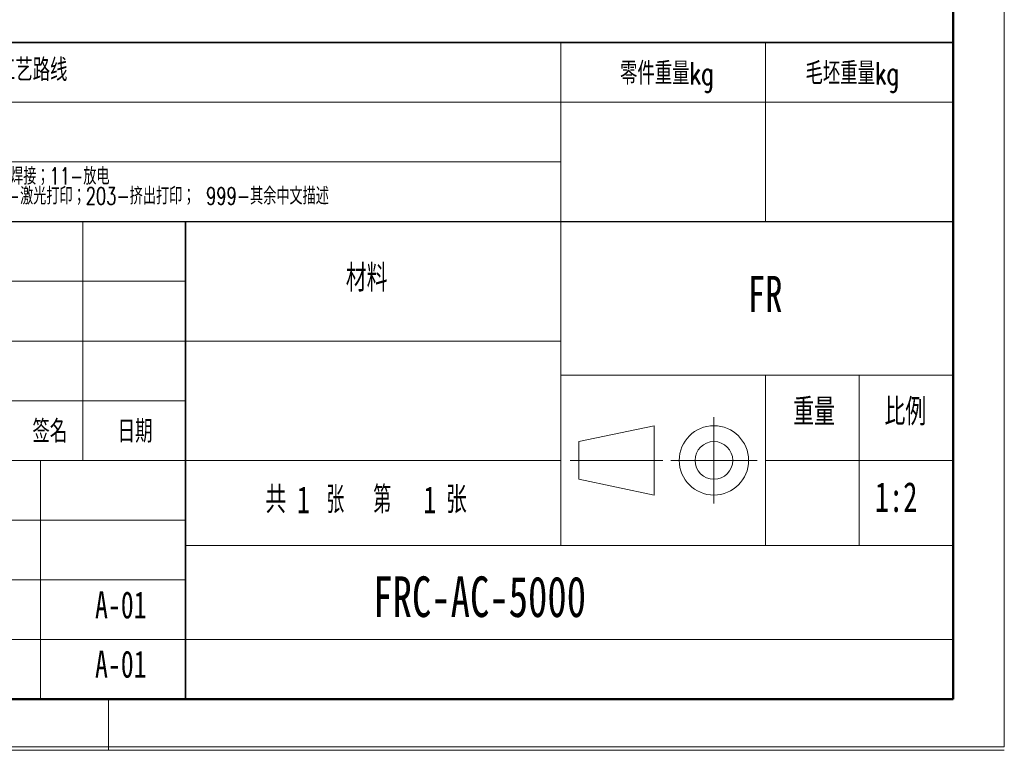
# Model space of a CAD drawing. Header units: millimetres. Extents: x 0 to 420, y 0 to 297.
# Tile 59 of 126: x 305 to 420, y 0 to 86. Entities that reach past the tile are written whole.
import ezdxf

# ---------------------------------------------------------------- set-up
doc = ezdxf.new("R2010")
doc.units = ezdxf.units.MM
doc.linetypes.add('CENTERX2', pattern=[20.32, 12.7, -2.54, 2.54, -2.54])
doc.layers.add('标注层', color=150, linetype='Continuous')
doc.layers.add('细线层', color=7, linetype='Continuous', lineweight=25)
doc.styles.add('SLDTEXTSTYLE0', font='TXT', dxfattribs={"width": 0.7, "bigfont": 'bigfont'})
doc.styles.add('SLDTEXTSTYLE2', font='TXT', dxfattribs={"width": 0.7})
doc.styles.add('SLDTEXTSTYLE3', font='TXT', dxfattribs={"width": 0.6, "bigfont": 'bigfont'})

# ---------------------------------------------------------------- blocks, each defined once
blk = doc.blocks.new('SW_NOTE_2')
at = {"color": 0, "linetype": 'Continuous', "lineweight": 0, "attachment_point": 2}
for s, insert, char_height, style in [('共', (2.18, 4.09), 3.17, 'SLDTEXTSTYLE0'), ('1', (5.42, 4.09), 3.17, 'SLDTEXTSTYLE2'), ('张  第', (11.91, 4.09), 3.175, 'SLDTEXTSTYLE3'), ('1', (20.24, 4.09), 3.17, 'SLDTEXTSTYLE2'), ('张', (23.35, 4.09), 3.17, 'SLDTEXTSTYLE0')]:
    blk.add_mtext(s, dxfattribs=dict(at, insert=insert, char_height=char_height, style=style))
blk = doc.blocks.new('SW_NOTE_3')
at = {"color": 0, "linetype": 'Continuous', "lineweight": 0, "char_height": 2, "attachment_point": 1, "style": 'SLDTEXTSTYLE0'}
for s, insert in [('1-车；2-铣；3-磨；4-钻；5-镗；6-线切割；7-热处理；8-表面处理；9-铸造；10-焊接；11-放电', (0, 2.58)), ('101-激光切；102-数控冲；103-数控折弯；104-擀弧；105-铆接；201-注塑；202-激光打印；203-挤出打印； 999-其余中文描述', (0, 0.25))]:
    blk.add_mtext(s, dxfattribs=dict(at, insert=insert))

msp = doc.modelspace()

# ---------------------------------------------------------------- linework, layer by layer
at = {"color": 7, "linetype": 'Continuous', "lineweight": 18}
for p, q in [((419.993, 297.3966), (419.993, 0.3966)), ((367.9959, 75.9894), (367.9959, 82.9894)), ((391.9959, 75.9894), (391.9959, 82.9894)), ((233.9959, 75.9894), (413.9959, 75.9894)), ((367.9959, 61.9894), (367.9959, 75.9894)), ((391.9959, 61.9894), (391.9959, 75.9894)), ((367.9959, 68.9894), (233.9959, 68.9894)), ((311.9959, 33.9894), (311.9959, 61.9894)), ((367.9959, 61.9894), (367.9959, 23.9894)), ((323.9959, 54.9894), (233.9959, 54.9894)), ((323.9959, 47.9894), (233.9959, 47.9894)), ((323.9959, 47.9894), (367.9959, 47.9894)), ((413.9959, 43.9894), (367.9959, 43.9894)), ((391.9959, 43.9894), (391.9959, 23.9894)), ((402.9959, 43.9894), (402.9959, 23.9894)), ((323.9959, 40.9894), (233.9959, 40.9894)), ((370.12, 36.1982), (378.9507, 38.054)), ((378.9507, 38.054), (378.9507, 29.9249)), ((370.12, 36.1982), (370.12, 31.7807)), ((367.9959, 33.9894), (233.9959, 33.9894)), ((306.9959, 5.9894), (306.9959, 33.9894)), ((391.9959, 33.9894), (413.9959, 33.9894)), ((370.12, 31.7807), (378.9507, 29.9249)), ((323.9959, 26.9894), (233.9959, 26.9894)), ((367.9959, 23.9894), (323.9959, 23.9894)), ((413.9959, 23.9894), (367.9959, 23.9894)), ((323.9959, 19.9894), (233.9959, 19.9894)), ((323.9959, 12.9894), (233.9959, 12.9894)), ((314.9959, 5.9894), (314.9959, -0.0106)), ((-0.0005, 0.3966), (419.993, 0.3966)), ((209.9959, -0.0106), (419.9959, -0.0106))]:
    msp.add_line(p, q, dxfattribs=at)
at = {"color": 7, "linetype": 'Continuous', "lineweight": 50}
for p, q in [((413.9959, 5.9894), (413.9959, 290.9894)), ((23.9959, 5.9894), (413.9959, 5.9894)), ((233.9959, 5.9894), (413.9959, 5.9894))]:
    msp.add_line(p, q, dxfattribs=at)
at = {"color": 7, "linetype": 'Continuous', "lineweight": 35}
for p, q in [((233.9959, 82.9894), (413.9959, 82.9894)), ((323.9959, 61.9894), (323.9959, 5.9894)), ((413.9959, 61.9894), (413.9959, 5.9894)), ((413.9959, 5.9894), (233.9959, 5.9894))]:
    msp.add_line(p, q, dxfattribs=at)
at = {"color": 7, "linetype": 'Continuous', "lineweight": 25}
msp.add_line((233.9959, 61.9894), (413.9959, 61.9894), dxfattribs=at)
at = {"color": 7, "linetype": 'CENTERX2', "lineweight": 18}
for p, q in [((385.9534, 28.9249), (385.9534, 39.054)), ((369.12, 33.9894), (379.9507, 33.9894)), ((380.8888, 33.9894), (391.0179, 33.9894))]:
    msp.add_line(p, q, dxfattribs=at)
at = {"color": 7, "linetype": 'Continuous', "lineweight": 18}
for radius in [4.0645, 2.2088]:
    msp.add_circle((385.9534, 33.9894), radius, dxfattribs=at)
at = {"layer": '细线层', "color": 7, "lineweight": 18}
msp.add_line((323.9959, 12.9894), (413.9959, 12.9894), dxfattribs=at)

# ---------------------------------------------------------------- block references
at = {"color": 7, "linetype": 'Continuous', "lineweight": 0}
for name, p in [('SW_NOTE_3', (234.6133, 65.7451)), ('SW_NOTE_2', (332.4181, 26.8798))]:
    msp.add_blockref(name, p, dxfattribs=at)

# ---------------------------------------------------------------- texts
at = {"color": 7, "linetype": 'Continuous', "lineweight": 0, "attachment_point": 2}
for s, insert, char_height, style in [('简易加工工艺路线', (302.025, 81.1045), 2.64583, 'SLDTEXTSTYLE0'), ('零件重量kg', (380.4551, 80.7067), 2.64583, 'SLDTEXTSTYLE0'), ('毛坯重量kg', (402.1913, 80.7067), 2.64583, 'SLDTEXTSTYLE0'), ('材料', (345.2504, 56.9595), 3.175, 'SLDTEXTSTYLE0'), ('FR', (391.9688, 55.6308), 4.23333, 'SLDTEXTSTYLE2'), ('重量', (397.696, 41.2708), 3.175, 'SLDTEXTSTYLE0'), ('比例', (408.3967, 41.2708), 3.175, 'SLDTEXTSTYLE0'), ('签名', (308.1062, 38.7168), 2.64583, 'SLDTEXTSTYLE0'), ('日期', (318.1062, 38.7168), 2.64583, 'SLDTEXTSTYLE0'), ('1:2', (407.3123, 31.4485), 3.5, 'SLDTEXTSTYLE2'), ('A-01', (316.4287, 18.6344), 3.175, 'SLDTEXTSTYLE2'), ('A-01', (316.4287, 11.6837), 3.175, 'SLDTEXTSTYLE2')]:
    msp.add_mtext(s, dxfattribs=dict(at, insert=insert, char_height=char_height, style=style))
at = {"layer": '标注层', "insert": (346.0205, 20.3839), "char_height": 4.7625, "attachment_point": 1, "style": 'SLDTEXTSTYLE2'}
msp.add_mtext('FRC-AC-5000', dxfattribs=at)

doc.saveas('drawing.dxf')
